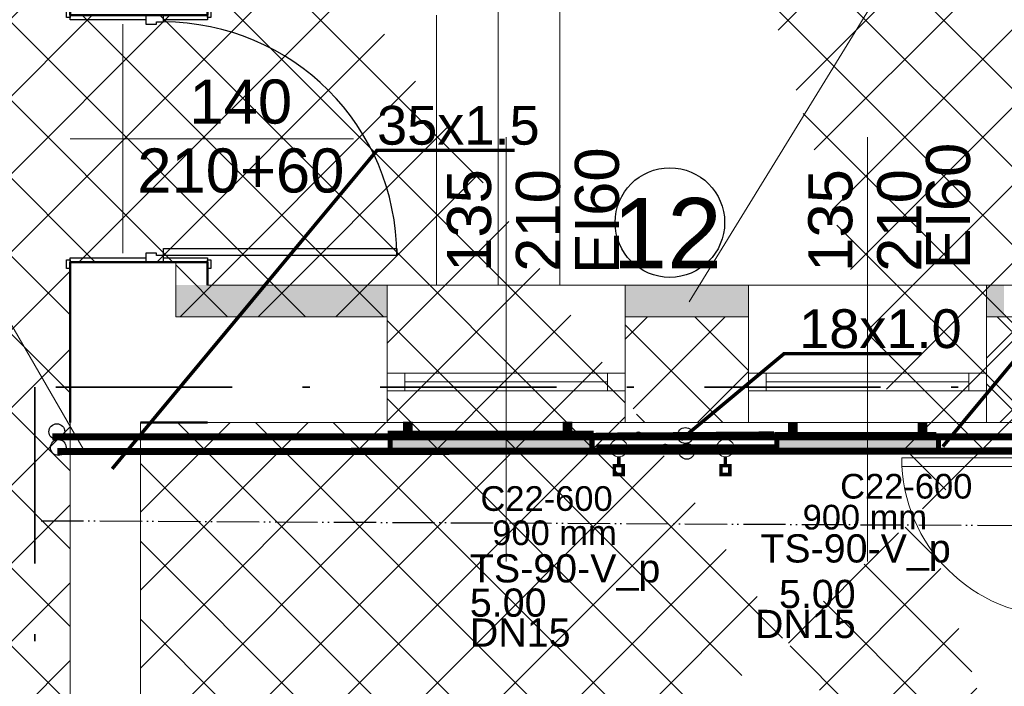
# Model space of a CAD drawing. Header units: millimetres. Extents: x 2215 to 12087, y 6991 to 11359.
# Tile 8 of 26: x 4130 to 4689, y 8685 to 9063. Entities that reach past the tile are written whole.
import ezdxf
from ezdxf.lldxf.tags import DXFTag

# ---------------------------------------------------------------- set-up
doc = ezdxf.new("R2010")
doc.units = ezdxf.units.MM
doc.linetypes.add('ACAD_ISO05W100', pattern=[33, 24, -3, 0, -3, 0, -3])
doc.linetypes.add('Kropki i Kreski', pattern=[919.9999999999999, 500, -200, 20.00000000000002, -199.9999999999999])
for name, color, linetype in [('2D - Ogólne', 7, 'Continuous'), ('Drzwi Archicad', 7, 'Continuous'), ('IS_Text_Armatury_Therm', 7, 'Continuous'), ('IS_Text_Odbiornikow_Therm', 7, 'Continuous'), ('Konstrukcja - Ściany zew', 7, 'Continuous'), ('Opisy - Teksty', 7, 'Continuous')]:
    doc.layers.add(name, color=color, linetype=linetype)
for name, color, linetype, lineweight in [('A_opisy', 81, 'Continuous', 13), ('A_stolarka', 20, 'Continuous', 15), ('A_widokowe', 160, 'Continuous', 18), ('A_ściany istniejące hatch', 82, 'Continuous', 9), ('kontury', 118, 'Continuous', 0)]:
    doc.layers.add(name, color=color, linetype=linetype, lineweight=lineweight)
doc.layers.add('A_wełna mineralna', color=7, linetype='Continuous', lineweight=5, true_color=0x00d66b)
doc.layers.add('A_zakres opracowania', color=7, linetype='Continuous', lineweight=70, true_color=0xe00038)
for name, color, linetype, true_color in [('IS_Armatura_Therm', 7, 'SOLID', 0x000000), ('IS_Grafika', 7, 'SOLID', 0x000000), ('IS_Grzejniki_Plan_rzut', 7, 'SOLID', 0x000000), ('IS_Opisy_działek_Therm', 7, 'SOLID', 0x000000), ('IS_Powrót', 5, 'DASH', 0x0000ff), ('IS_Zasilanie', 1, 'SOLID', 0xff0000)]:
    doc.layers.add(name, color=color, linetype=linetype, true_color=true_color)
doc.styles.get("Standard").update_dxf_attribs({"font": 'arial.ttf'})
doc.styles.add('STYL_AUTOMATYCZNY_1', font='arial.ttf')
tags = doc.linetypes.add('DASH', pattern=[15, 10, -5]).pattern_tags.tags
tags[6:7] = [DXFTag(74, 4), DXFTag(75, 0), DXFTag(340, '0'), DXFTag(46, 0.0), DXFTag(50, 0.0), DXFTag(44, 0.0), DXFTag(45, 0.0)]
tags[4:5] = [DXFTag(74, 4), DXFTag(75, 0), DXFTag(340, '0'), DXFTag(46, 0.0), DXFTag(50, 0.0), DXFTag(44, 0.0), DXFTag(45, 0.0)]
tags = doc.linetypes.add('SOLID', pattern=[10, 10, 0]).pattern_tags.tags
tags[6:7] = [DXFTag(74, 4), DXFTag(75, 0), DXFTag(340, '0'), DXFTag(46, 0.0), DXFTag(50, 0.0), DXFTag(44, 0.0), DXFTag(45, 0.0)]
tags[4:5] = [DXFTag(74, 4), DXFTag(75, 0), DXFTag(340, '0'), DXFTag(46, 0.0), DXFTag(50, 0.0), DXFTag(44, 0.0), DXFTag(45, 0.0)]

# ---------------------------------------------------------------- blocks, each defined once
blk = doc.blocks.new('Drzwi metalowe 27_2')
at = {"layer": 'Drzwi Archicad', "color": 7, "linetype": 'Continuous', "lineweight": 25}
for p, q in [((622, 0), (621.9999999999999, 1324)), ((621.9999999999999, 1324), (661.9999999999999, 1324)), ((661.9999999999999, 1324), (661.9999999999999, 0)), ((-737, 250), (-737, 269)), ((-737, 269), (-687, 269)), ((-687, 250), (-737, 250)), ((-700, 0), (-700, 250)), ((-700, 250), (-674.9999999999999, 250)), ((-687, 269), (-687, 250)), ((-674.9999999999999, 250), (-674.9999999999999, 0)), ((674.9999999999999, 0), (674.9999999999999, 250)), ((674.9999999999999, 250), (700, 250)), ((687, 269), (737, 269)), ((687, 250), (687, 269)), ((737, 250), (687, 250)), ((700, 250), (700, 0)), ((737, 269), (737, 250)), ((-674.9999999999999, 0), (-700, 0)), ((-661.9999999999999, 0), (-700, 0)), ((-700, 0), (-700, -100)), ((-661.9999999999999, -40), (-661.9999999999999, 0)), ((661.9999999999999, 0), (622, 0)), ((700, 0), (661.9999999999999, 0)), ((661.9999999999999, 0), (661.9999999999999, -40)), ((700, 0), (674.9999999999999, 0)), ((700, -100), (700, 0)), ((-649.9999999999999, -40), (-661.9999999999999, -40)), ((-649.9999999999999, -100), (-649.9999999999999, -40)), ((661.9999999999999, -40), (649.9999999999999, -40)), ((649.9999999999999, -40), (649.9999999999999, -100)), ((-700, -530), (-700, -100)), ((-700, -100), (-674.9999999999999, -100)), ((-700, -100), (-649.9999999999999, -100)), ((-674.9999999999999, -100), (-674.9999999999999, -530)), ((649.9999999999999, -100), (700, -100)), ((674.9999999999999, -530), (674.9999999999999, -100)), ((674.9999999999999, -100), (700, -100)), ((700, -100), (700, -530)), ((-737, -549), (-737, -530)), ((-737, -530), (-687, -530)), ((-687, -549), (-737, -549)), ((-674.9999999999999, -530), (-700, -530)), ((-687, -530), (-687, -549)), ((700, -530), (674.9999999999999, -530)), ((687, -530), (737, -530)), ((687, -549), (687, -530)), ((737, -549), (687, -549)), ((737, -530), (737, -549))]:
    blk.add_line(p, q, dxfattribs=at)
at = {"layer": 'Drzwi Archicad', "color": 7, "linetype": 'Continuous', "lineweight": 50}
for p, q in [((-700, 250), (-737, 250)), ((-700, 250), (-737, 250)), ((-700, 250), (-700, 0)), ((-700, 250), (-700, 0)), ((-700, 250), (-700, 0)), ((700, 250), (700, 0)), ((700, 250), (700, 0)), ((700, 250), (700, 0)), ((700, 250), (737, 250)), ((700, 250), (737, 250)), ((-700, 0), (-700, -100)), ((-700, 0), (-700, -100)), ((700, 0), (700, -100)), ((700, 0), (700, -100)), ((-700, -100), (-700, -530)), ((-700, -100), (-700, -530)), ((700, -100), (700, -530)), ((700, -100), (700, -530)), ((-700, -530), (-737, -530)), ((-700, -530), (-737, -530)), ((700, -530), (737, -530)), ((700, -530), (737, -530))]:
    blk.add_line(p, q, dxfattribs=at)
at = {"layer": 'Drzwi Archicad', "color": 7, "linetype": 'Continuous', "lineweight": 25}
blk.add_arc((661.9999999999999, 0), 1324, 90, 180, dxfattribs=at)
blk = doc.blocks.new('Ściana_2_1', base_point=(-7572.261235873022, 24720))
at = {"layer": 'Konstrukcja - Ściany zew', "color": 7, "linetype": 'Continuous', "lineweight": 50}
for p, q in [((-7572.261235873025, 7410.000000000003), (-7572.261235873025, 7373.000000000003)), ((-7142.261235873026, 7410.000000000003), (-7572.261235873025, 7410.000000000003)), ((-7042.261235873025, 7410.000000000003), (-7142.261235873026, 7410.000000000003)), ((-6792.261235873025, 7410.000000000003), (-7042.261235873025, 7410.000000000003)), ((-6792.261235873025, 7410.000000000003), (-7042.261235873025, 7410.000000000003)), ((-6792.261235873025, 7410.000000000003), (-6792.261235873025, 7373.000000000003))]:
    blk.add_line(p, q, dxfattribs=at)
at = {"layer": 'Konstrukcja - Ściany zew', "color": 7, "linetype": 'Continuous', "lineweight": 50, "flags": 128}
for points in [[(-7572.261235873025, 7410.000067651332), (-7572.261235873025, 6499.999999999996)], [(-6792.261235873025, 7279.999999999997), (-6792.261235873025, 7409.999999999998)], [(-7172.261235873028, 6499.999999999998), (-6792.261235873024, 6499.999999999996)]]:
    blk.add_lwpolyline(points, dxfattribs=at)
at = {"layer": 'Drzwi Archicad', "color": 21, "linetype": 'Continuous', "lineweight": 13, "true_color": 0xff9955, "zscale": 1000, "rotation": 270}
blk.add_blockref('Drzwi metalowe 27_2', (-7042.261235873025, 8110.000000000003), dxfattribs=at)

msp = doc.modelspace()

# ---------------------------------------------------------------- hatches: boundary and pattern name
at = {"layer": 'A_wełna mineralna', "lineweight": 13, "true_color": 0x000000}
h = msp.add_hatch(color=18, dxfattribs=at)
h.dxf.hatch_style = 1
h.paths.add_polyline_path([(4338.561703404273, 8894.429524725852), (4338.561703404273, 8912.429524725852), (4218.561703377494, 8912.429524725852), (4218.561703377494, 8894.429524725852)])
h.paths.add_polyline_path([(4678.56170340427, 8912.429524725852), (4678.56170340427, 8894.429524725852), (4688.56170340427, 8894.429524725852), (4688.56170340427, 8912.429524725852)])
h.paths.add_polyline_path([(4543.561703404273, 8894.429524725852), (4543.56170340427, 8912.429524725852), (4473.561703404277, 8912.429524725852), (4473.561703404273, 8894.429524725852)])
at = {"layer": 'A_ściany istniejące hatch', "lineweight": 13, "true_color": 0x000000}
h = msp.add_hatch(dxfattribs=at)
h.set_pattern_fill('NET', color=18, scale=250, angle=45)
h.set_pattern_definition([(45, (37623.19275181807, 4864.106082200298), (-22.09708691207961, 22.09708691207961), []), (135, (37623.19275181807, 4864.106082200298), (-22.09708691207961, -22.09708691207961), [])])
h.paths.add_polyline_path([(5636.561703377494, 10020.42952679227), (5678.561703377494, 10020.42952397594), (5678.561703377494, 9758.429524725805), (5888.561703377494, 9758.429524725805), (5888.561703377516, 9716.429524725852), (5636.561703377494, 9716.429524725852)], flags=16)
h.paths.add_polyline_path([(6230.563354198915, 9744.429524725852), (6230.563354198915, 9684.429524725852), (6110.561703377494, 9684.429524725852), (6110.561703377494, 9524.429524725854), (6050.561703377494, 9524.429524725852), (6050.561703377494, 9716.429524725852), (6008.561703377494, 9716.429524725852), (6008.561703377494, 9758.429524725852), (6012.561703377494, 9758.429524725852), (6012.561703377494, 10417.42952472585), (5678.561703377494, 10417.42952472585), (5678.561703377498, 10371.42952472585), (5636.561703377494, 10371.42952472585), (5636.561703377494, 10461.42952472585), (6094.561703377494, 10461.42952472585), (6094.561700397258, 10417.42952472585), (6056.561703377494, 10417.42952472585), (6056.561703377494, 9744.429524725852)], flags=17)
h.paths.add_polyline_path([(6834.561703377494, 9744.429524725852), (6976.561703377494, 9744.429524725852), (6976.561703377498, 9806.429524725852), (7020.561703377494, 9806.429524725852), (7020.561703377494, 9521.429527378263), (6960.561703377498, 9521.429527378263), (6960.561703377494, 9684.429524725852), (6834.561703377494, 9684.429524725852)], flags=17)
h.paths.add_polyline_path([(6877.561703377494, 8864.429524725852), (6960.561703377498, 8864.429524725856), (6960.561703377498, 8979.429527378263), (7020.561703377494, 8979.429527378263), (7020.561703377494, 8806.429524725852), (6960.561703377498, 8806.429524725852), (6960.561703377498, 8839.429524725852), (6877.561703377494, 8839.429524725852)], flags=17)
h.paths.add_polyline_path([(6520.561703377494, 9434.429524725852), (6550.561703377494, 9434.429524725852), (6550.561703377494, 9404.429524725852), (6520.561703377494, 9404.429524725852)], flags=17)
h.paths.add_polyline_path([(6520.561703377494, 9140.429524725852), (6550.561703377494, 9140.429524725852), (6550.561703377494, 9170.429524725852), (6520.561703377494, 9170.429524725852)], flags=17)
h.paths.add_polyline_path([(6032.561703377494, 7594.429524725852), (6092.561703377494, 7594.429524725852), (6092.561703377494, 7434.429524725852), (6330.561703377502, 7434.429524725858), (6330.561703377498, 7614.429524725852), (6390.561703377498, 7614.429524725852), (6390.561703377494, 7434.429524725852), (6960.561703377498, 7434.429524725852), (6960.561703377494, 7584.429524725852), (7020.561703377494, 7584.429524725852), (7020.561703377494, 7374.429524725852), (6032.561703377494, 7374.429524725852)])
h.paths.add_polyline_path([(3550.561707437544, 10744.42952472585), (3763.561703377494, 10744.42952707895), (3763.56169834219, 10838.46374156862), (3788.561700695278, 10838.46373539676), (3788.561700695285, 10719.42952472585), (3550.561707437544, 10719.42952472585)], flags=17)
h.paths.add_polyline_path([(4183.561703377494, 10718.77503507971), (4218.561703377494, 10718.77503507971), (4218.561703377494, 10838.46373539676), (4183.561703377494, 10838.46373539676)], flags=17)
h.paths.add_polyline_path([(4473.561703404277, 8894.429524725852), (4543.561691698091, 8894.429524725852), (4543.561691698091, 8834.429524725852), (4473.561703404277, 8834.429524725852)], flags=17)
h.paths.add_polyline_path([(4883.56170340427, 8894.429524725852), (4953.56170340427, 8894.429524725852), (4953.56170340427, 8834.429524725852), (4883.56170340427, 8834.429524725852)], flags=17)
h.paths.add_polyline_path([(5324.561703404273, 8894.429524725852), (5392.561691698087, 8894.429524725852), (5392.561691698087, 8834.429524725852), (5324.561703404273, 8834.429524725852)], flags=17)
h.paths.add_polyline_path([(5527.56170340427, 8894.429524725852), (5608.561691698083, 8894.429524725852), (5608.561691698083, 8834.429524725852), (5527.56170340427, 8834.429524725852)], flags=17)
h.paths.add_polyline_path([(6110.561703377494, 9394.42952066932), (6050.561703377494, 9394.42952066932), (6050.561703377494, 9318.429524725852), (6110.561703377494, 9318.429524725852)], flags=17)
h.paths.add_polyline_path([(5678.561703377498, 10241.42952249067), (5636.561703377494, 10241.42952249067), (5636.561703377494, 10150.42952621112), (5678.561703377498, 10150.42952621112)], flags=16)
h.paths.add_polyline_path([(6224.561703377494, 10461.42952472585), (6358.561703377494, 10461.42952472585), (6358.561703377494, 10417.42952472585), (6224.561703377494, 10417.42952472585)], flags=17)
h.paths.add_polyline_path([(6976.561703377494, 10141.42952673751), (7020.561703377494, 10141.42952673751), (7020.561703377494, 10216.42952472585), (6976.561703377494, 10216.42952472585)], flags=17)
h.paths.add_polyline_path([(6976.561703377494, 9936.429524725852), (7020.561703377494, 9936.429524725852), (7020.561703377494, 10011.42952472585), (6976.561703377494, 10011.42952472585)], flags=17)
h.paths.add_polyline_path([(6960.561703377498, 9315.429529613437), (7020.561703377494, 9315.429529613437), (7020.561703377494, 9391.429527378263), (6960.561703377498, 9391.429527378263)], flags=17)
h.paths.add_polyline_path([(6960.561703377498, 9109.429529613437), (7020.561703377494, 9109.429529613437), (7020.561703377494, 9185.429527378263), (6960.561703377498, 9185.429527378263)], flags=17)
h.paths.add_polyline_path([(6960.561703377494, 8601.42952696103), (7020.561703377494, 8601.42952696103), (7020.561703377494, 8676.429524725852), (6960.561703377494, 8676.429524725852)], flags=17)
h.paths.add_polyline_path([(6960.561703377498, 8396.429526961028), (7020.561703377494, 8396.429526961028), (7020.561703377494, 8471.429524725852), (6960.561703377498, 8471.429524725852)], flags=17)
h.paths.add_polyline_path([(6960.561703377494, 7924.429526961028), (7020.561703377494, 7924.429526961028), (7020.561703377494, 7994.429524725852), (6960.561703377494, 7994.429524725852)], flags=17)
h.paths.add_polyline_path([(7020.561703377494, 7719.429524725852), (6960.561703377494, 7719.429524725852), (6960.561703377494, 7789.429524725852), (7020.561703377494, 7789.429524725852)], flags=17)
h.paths.add_polyline_path([(5735.561703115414, 7834.429524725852), (5805.561703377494, 7834.429524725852), (5805.561703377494, 7774.429524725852), (5735.561703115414, 7774.429524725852)], flags=17)
h.paths.add_polyline_path([(5530.561703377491, 7774.429524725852), (5600.561703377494, 7774.429524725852), (5600.561703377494, 7834.429524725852), (5530.561703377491, 7834.429524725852)], flags=17)
h.paths.add_polyline_path([(5325.561703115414, 7834.429524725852), (5395.561703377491, 7834.429524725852), (5395.561703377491, 7774.429524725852), (5325.561703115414, 7774.429524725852)], flags=17)
h.paths.add_polyline_path([(5068.561703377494, 7774.429524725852), (5190.561691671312, 7774.429524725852), (5190.561691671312, 7834.429524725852), (5068.561703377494, 7834.429524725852)], flags=17)
h.paths.add_polyline_path([(4863.561703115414, 7834.429524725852), (4933.561703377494, 7834.429524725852), (4933.561703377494, 7774.429524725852), (4863.561703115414, 7774.429524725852)], flags=17)
h.paths.add_polyline_path([(4658.561703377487, 7774.429524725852), (4728.561703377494, 7774.429524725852), (4728.561703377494, 7834.429524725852), (4658.561703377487, 7834.429524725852)], flags=17)
h.paths.add_polyline_path([(4453.561703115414, 7834.429524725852), (4523.561703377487, 7834.429524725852), (4523.561703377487, 7774.429524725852), (4453.561703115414, 7774.429524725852)], flags=17)
h.paths.add_polyline_path([(6342.561703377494, 7834.429524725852), (6256.061703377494, 7834.429524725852), (6256.077114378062, 7774.429524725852), (6330.561703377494, 7774.429524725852), (6330.561703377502, 7724.429524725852), (6390.561703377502, 7724.429524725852), (6390.561703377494, 7967.929524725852), (6342.561703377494, 7967.929524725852)], flags=17)
h.paths.add_polyline_path([(6146.061703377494, 7834.429524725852), (6146.077114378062, 7774.429524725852), (6092.561703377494, 7774.429524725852), (6092.561703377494, 7734.429524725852), (6032.561703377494, 7734.429524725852), (6032.561703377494, 7774.429524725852), (5940.561703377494, 7774.429524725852), (5940.561703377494, 7834.429524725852)], flags=17)
h.paths.add_polyline_path([(4158.561703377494, 7728.429524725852), (4218.561703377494, 7728.429524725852), (4218.561703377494, 7774.429524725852), (4318.561703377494, 7774.429524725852), (4318.561691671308, 7834.429524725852), (4158.561703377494, 7834.429524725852)], flags=17)
h.paths.add_polyline_path([(5948.56170340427, 8894.429524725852), (6050.561703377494, 8894.429524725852), (6050.561703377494, 9188.429524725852), (6110.561703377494, 9188.429520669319), (6110.561703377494, 8864.429524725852), (6127.561703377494, 8864.429524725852), (6127.561703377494, 8839.429524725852), (6110.561703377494, 8839.429524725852), (6110.561703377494, 8484.429524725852), (6137.561703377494, 8484.429524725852), (6137.561703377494, 8404.429524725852), (6110.561703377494, 8404.429524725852), (6110.561703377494, 8184.429524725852), (5935.061703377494, 8184.429524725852), (5935.061703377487, 8232.429524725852), (6070.561703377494, 8232.429524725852), (6070.561703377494, 8834.429524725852), (5948.56170314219, 8834.429524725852)], flags=17)
h.paths.add_polyline_path([(5743.56170340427, 8894.429524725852), (5813.56170340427, 8894.429524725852), (5813.56170340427, 8834.429524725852), (5780.561703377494, 8834.429524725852), (5780.561703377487, 8668.429524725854), (5748.561703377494, 8668.429528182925), (5748.561703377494, 8834.429524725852), (5743.561703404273, 8834.429524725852)], flags=17)
h.paths.add_polyline_path([(5501.561703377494, 8232.429524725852), (5748.561703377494, 8232.429524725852), (5748.561703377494, 8382.429530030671), (5780.561703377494, 8382.429526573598), (5780.56170337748, 8232.429524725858), (5825.061703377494, 8232.429524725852), (5825.061703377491, 8184.429524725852), (5501.561703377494, 8184.429524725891)], flags=17)
h.paths.add_polyline_path([(4512.561703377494, 8232.429524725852), (4512.561703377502, 8184.429524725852), (4752.561703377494, 8184.429524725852), (4752.561703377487, 8232.429524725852), (4748.56170340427, 8232.429524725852), (4748.56170340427, 8324.429524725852), (4720.56170340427, 8324.429524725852), (4720.561703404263, 8232.429524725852)], flags=17)
h.paths.add_polyline_path([(4158.561703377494, 8925.429524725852), (4218.561703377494, 8925.429524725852), (4218.561703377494, 8894.429524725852), (4338.561703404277, 8894.429524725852), (4338.561691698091, 8834.429524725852), (4198.561703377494, 8834.429524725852), (4198.561703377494, 8232.429524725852), (4402.561703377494, 8232.429524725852), (4402.561703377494, 8184.429524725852), (4158.561703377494, 8184.429524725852)], flags=17)
h.paths.add_polyline_path([(4218.561703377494, 9221.844599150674), (4158.561703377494, 9221.844599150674), (4158.561703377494, 9065.429535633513), (4218.561703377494, 9065.429535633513)], flags=17)
h.paths.add_polyline_path([(4218.561703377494, 9436.403087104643), (4158.561703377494, 9436.403087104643), (4158.561703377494, 9356.844601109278), (4218.561703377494, 9356.844601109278)], flags=17)
h.paths.add_polyline_path([(4218.561703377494, 9651.429524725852), (4158.561703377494, 9651.429524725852), (4158.561703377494, 9571.403096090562), (4218.561703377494, 9571.403096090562)], flags=17)
h.paths.add_polyline_path([(4218.561703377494, 9971.429524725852), (4158.561703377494, 9971.429524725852), (4158.561703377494, 9786.429524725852), (4218.561703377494, 9786.429524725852)], flags=17)
h.paths.add_polyline_path([(4218.561703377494, 10176.42952472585), (4158.561703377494, 10176.42952472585), (4158.561703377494, 10106.42953754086), (4218.561703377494, 10106.42953754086)], flags=17)
h.paths.add_polyline_path([(4218.561703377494, 10391.42952472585), (4158.561703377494, 10391.42952472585), (4158.561703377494, 10311.42952472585), (4218.561703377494, 10311.42952472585)], flags=17)
h.paths.add_polyline_path([(3168.561703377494, 10116.54587023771), (3108.561703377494, 10116.54587023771), (3108.561703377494, 10186.52585426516), (3168.561703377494, 10186.52585426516), (3168.561703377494, 10188.42952472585), (3628.561703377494, 10188.42952472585), (3628.561703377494, 10178.42952472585), (3597.461703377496, 10178.42952472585), (3597.461703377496, 10102.42952472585), (3582.461703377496, 10102.42952472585), (3582.461703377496, 10178.42952472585), (3326.561703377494, 10178.42952472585), (3326.561703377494, 10163.42636947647), (3319.561703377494, 10163.42636947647), (3319.561703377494, 10178.42952472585), (3168.561703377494, 10178.42952472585)])
h.paths.add_polyline_path([(3168.561703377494, 10061.42952472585), (3168.561703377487, 10068.42952472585), (3319.561703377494, 10068.42952472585), (3319.561703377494, 10073.42637020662), (3326.561703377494, 10073.42637020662), (3326.561703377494, 10050.94845653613), (3319.561703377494, 10050.94845601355), (3319.561703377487, 10061.42952472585)], flags=17)
h.paths.add_polyline_path([(3108.561703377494, 9981.545870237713), (3168.561703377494, 9981.545870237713), (3168.561703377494, 9951.429524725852), (3319.561703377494, 9951.429524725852), (3319.561703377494, 9960.94845674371), (3326.561703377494, 9960.94845674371), (3326.561703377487, 9951.429524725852), (3582.461703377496, 9951.429524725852), (3582.461703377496, 10007.42952472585), (3597.461703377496, 10007.42952472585), (3597.461703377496, 9951.429524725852), (3625.561703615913, 9951.429524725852), (3625.561703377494, 9936.429524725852), (3168.561703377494, 9936.429524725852), (3168.561703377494, 9911.065886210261), (3108.561703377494, 9911.065886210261)])
h.paths.add_polyline_path([(3108.561703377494, 9781.065886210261), (3168.561703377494, 9781.065886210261), (3168.561703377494, 9736.429524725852), (3760.561703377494, 9736.429524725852), (3760.561703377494, 9753.694879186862), (3808.561703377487, 9753.694879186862), (3808.561703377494, 9424.428694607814), (3760.561703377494, 9424.428694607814), (3760.561703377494, 9696.429524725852), (3168.561703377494, 9696.429524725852), (3168.561703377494, 9618.558378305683), (3108.561703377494, 9618.558378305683)])
h.paths.add_polyline_path([(3108.561703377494, 9278.57839427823), (3168.561703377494, 9278.57839427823), (3168.561703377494, 9256.429524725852), (3760.561703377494, 9256.429524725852), (3760.561703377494, 9314.428694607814), (3808.561703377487, 9314.428694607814), (3808.561703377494, 8917.428694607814), (3760.561703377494, 8917.428694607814), (3760.561703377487, 9231.429524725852), (3168.561703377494, 9231.429524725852), (3168.561703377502, 9208.362109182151), (3108.561703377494, 9208.362109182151)])
h.paths.add_polyline_path([(3108.561703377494, 8864.231440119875), (3168.561703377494, 8864.231440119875), (3168.561703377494, 8794.429524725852), (3760.561703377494, 8794.429524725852), (3760.561703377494, 8807.428694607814), (3808.561703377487, 8807.428694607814), (3808.561703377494, 8748.790455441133), (3760.561703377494, 8748.790455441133), (3760.561703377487, 8751.429524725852), (3168.561703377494, 8751.429524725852), (3168.561703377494, 8699.231440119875), (3108.561703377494, 8699.231440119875)])
h.paths.add_polyline_path([(3108.561703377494, 8564.231440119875), (3168.561703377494, 8564.231440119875), (3168.561703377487, 8509.649263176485), (3227.561703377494, 8509.649263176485), (3227.561703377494, 8651.346943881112), (3236.925484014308, 8651.346943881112), (3236.925482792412, 8645.346943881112), (3233.561703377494, 8645.346943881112), (3233.561703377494, 8509.649263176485), (3330.561703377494, 8509.649263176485), (3330.561703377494, 8645.346943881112), (3325.925482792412, 8645.346943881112), (3325.925482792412, 8651.346943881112), (3341.106911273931, 8651.346943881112), (3341.106911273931, 8645.346943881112), (3336.561703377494, 8645.346943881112), (3336.561703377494, 8509.649263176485), (3433.561703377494, 8509.649263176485), (3433.561703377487, 8645.346943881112), (3430.106911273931, 8645.346943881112), (3430.106910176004, 8651.346943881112), (3439.561703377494, 8651.346943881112), (3439.561703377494, 8616.346943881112), (3443.733391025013, 8616.346943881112), (3443.733391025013, 8610.346943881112), (3439.561703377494, 8610.346943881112), (3439.561703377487, 8509.649263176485), (3607.561703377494, 8509.649263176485), (3607.561703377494, 8610.346943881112), (3532.73339317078, 8610.346943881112), (3532.73339217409, 8616.346943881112), (3613.561703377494, 8616.346943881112), (3613.561703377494, 8509.649263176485), (3760.561703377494, 8509.649263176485), (3760.561703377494, 8638.790455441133), (3808.561703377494, 8638.790455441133), (3808.561703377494, 8491.935586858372), (3760.561703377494, 8491.935586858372), (3760.561703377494, 8494.649263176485), (3613.561703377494, 8494.649263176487), (3613.561703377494, 8452.349261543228), (3607.561703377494, 8452.349263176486), (3607.561703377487, 8494.649263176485), (3168.561703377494, 8494.649263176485), (3108.561703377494, 8494.649263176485)])
h.paths.add_polyline_path([(3108.561703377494, 9413.57839427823), (3168.561703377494, 9413.57839427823), (3168.561703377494, 9483.558378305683), (3108.561703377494, 9483.558378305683)])
h.paths.add_polyline_path([(3108.561703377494, 8999.231440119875), (3168.561703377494, 8999.231440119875), (3168.561703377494, 9073.362109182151), (3108.561703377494, 9073.362109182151)], flags=17)
h.paths.add_polyline_path([(3108.561703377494, 8289.669279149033), (3168.561703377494, 8289.669279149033), (3168.561703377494, 8359.649263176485), (3108.561703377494, 8359.649263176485)], flags=17)
h.paths.add_polyline_path([(3108.561703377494, 8084.689295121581), (3108.561703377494, 8154.669279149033), (3168.561703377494, 8154.669279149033), (3168.561703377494, 8144.669279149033), (3215.561703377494, 8144.669279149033), (3215.561703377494, 8315.649279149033), (3226.772422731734, 8315.649279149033), (3226.772422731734, 8309.649279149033), (3221.561703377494, 8309.649279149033), (3221.561703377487, 8144.669279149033), (3320.561703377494, 8144.669279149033), (3320.561703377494, 8309.649279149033), (3315.772425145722, 8309.649279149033), (3315.772425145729, 8315.649279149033), (3331.073562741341, 8315.649279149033), (3331.073562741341, 8309.649279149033), (3326.561703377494, 8309.649279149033), (3326.561703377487, 8144.669279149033), (3423.561703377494, 8144.669279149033), (3423.561703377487, 8309.649279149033), (3420.073564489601, 8309.649279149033), (3420.073561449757, 8315.649279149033), (3434.10690999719, 8315.649279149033), (3434.106911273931, 8309.649279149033), (3429.561703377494, 8309.649279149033), (3429.561703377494, 8144.669279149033), (3526.561703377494, 8144.669279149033), (3526.561703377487, 8309.649279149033), (3523.106911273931, 8309.649279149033), (3523.106911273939, 8315.649279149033), (3526.561703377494, 8315.649279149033), (3526.561703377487, 8359.649263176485), (3607.561703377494, 8359.649263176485), (3607.561703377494, 8363.349262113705), (3613.561703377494, 8363.349262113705), (3613.561703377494, 8349.321729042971), (3607.561703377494, 8349.321729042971), (3607.561703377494, 8353.649263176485), (3532.561703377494, 8353.649263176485), (3532.561703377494, 8144.669279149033), (3607.561703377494, 8144.669279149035), (3607.561703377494, 8260.321724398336), (3613.561703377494, 8260.321726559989), (3613.561703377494, 8144.669279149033), (3760.561703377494, 8144.669279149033), (3760.561703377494, 8381.935586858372), (3808.561703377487, 8381.93558685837), (3808.561703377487, 7948.129524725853), (3760.561703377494, 7948.129524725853), (3760.561703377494, 8129.669279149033), (3613.561703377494, 8129.669279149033), (3613.561703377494, 8032.159770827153), (3607.561703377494, 8032.159770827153), (3607.561703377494, 8129.669279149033), (3532.561703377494, 8129.669279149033), (3532.561703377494, 7936.829524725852), (3607.561703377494, 7936.829524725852), (3607.561703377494, 7943.159770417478), (3613.561703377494, 7943.159770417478), (3613.561703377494, 7927.129525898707), (3607.561703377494, 7927.129524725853), (3607.561703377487, 7930.829524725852), (3526.561703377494, 7930.829524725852), (3526.561703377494, 8004.429524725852), (3523.106911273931, 8004.429524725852), (3523.106911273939, 8010.429524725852), (3526.561703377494, 8010.429524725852), (3526.561703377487, 8129.669279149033), (3429.561703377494, 8129.669279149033), (3429.561703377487, 8010.429524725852), (3434.106910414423, 8010.429524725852), (3434.106911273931, 8004.429524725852), (3420.073562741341, 8004.429524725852), (3420.073564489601, 8010.429524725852), (3423.561703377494, 8010.429524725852), (3423.561703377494, 8129.669279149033), (3326.561703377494, 8129.669279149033), (3326.561703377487, 8010.429524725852), (3331.073562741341, 8010.429524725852), (3331.073562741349, 8004.429524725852), (3315.772424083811, 8004.429524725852), (3315.772425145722, 8010.429524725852), (3320.561703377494, 8010.429524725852), (3320.561703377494, 8129.669279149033), (3221.561703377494, 8129.669279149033), (3221.561703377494, 8010.429524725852), (3226.772424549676, 8010.429524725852), (3226.772422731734, 8004.429524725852), (3215.561703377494, 8004.429524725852), (3215.561703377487, 8129.669279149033), (3168.561703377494, 8129.669279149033), (3168.561703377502, 8084.689295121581)])
h.paths.add_polyline_path([(3228.561703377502, 7693.429524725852), (3168.561703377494, 7693.429524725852), (3168.561703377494, 7774.429524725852), (3108.561703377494, 7774.429524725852), (3108.561703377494, 7949.689295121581), (3168.561703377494, 7949.689295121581), (3168.561703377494, 7834.429524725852), (3607.561703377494, 7834.429524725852), (3607.561703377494, 7838.129524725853), (3613.561703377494, 7838.12952596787), (3613.561703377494, 7834.429524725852), (3760.561703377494, 7834.429524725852), (3760.561703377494, 7838.129524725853), (3808.561703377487, 7838.129524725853), (3808.561703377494, 7783.429525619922), (3783.561703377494, 7783.429524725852), (3783.561703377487, 7794.429524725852), (3613.561703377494, 7794.429524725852), (3613.561703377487, 7789.689295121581), (3607.561703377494, 7789.689295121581), (3607.561703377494, 7794.429524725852), (3423.561703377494, 7794.429524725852), (3423.561703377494, 7754.176359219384), (3398.561703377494, 7754.176359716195), (3398.561703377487, 7794.429524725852), (3228.561703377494, 7794.429524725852)])
h.paths.add_polyline_path([(3228.561703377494, 7444.429524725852), (3228.561703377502, 7483.429524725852), (3168.561703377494, 7483.429524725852), (3168.561703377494, 7384.429524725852), (4218.561703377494, 7384.429524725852), (4218.561703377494, 7588.429524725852), (4158.561703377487, 7588.429524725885), (4158.561703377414, 7444.429524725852)])
edge = h.paths.add_edge_path()
edge.add_line((6488.561703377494, 10461.42952472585), (6488.561699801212, 10417.42952472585))
edge.add_line((6488.561699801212, 10417.42952472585), (6526.561703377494, 10417.42952472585))
edge.add_line((6526.561703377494, 10417.42952472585), (6526.561703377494, 10267.42952472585))
edge.add_line((6526.561703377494, 10267.42952472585), (6553.561703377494, 10267.42952472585))
edge.add_line((6553.561703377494, 10267.42952472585), (6553.561703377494, 10417.42952472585))
edge.add_line((6553.561703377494, 10417.42952472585), (6976.561703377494, 10417.42952472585))
edge.add_line((6976.561703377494, 10417.42952472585), (6976.561703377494, 10346.42952298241))
edge.add_line((6976.561703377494, 10346.42952298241), (7020.561703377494, 10346.42952472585))
edge.add_line((7020.561703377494, 10346.42952472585), (7020.561703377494, 10461.42952472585))
edge.add_line((7020.561703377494, 10461.42952472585), (6488.561703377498, 10461.42956796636))
edge.add_line((3153.561703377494, 10838.46374156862), (3188.561703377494, 10838.46374156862))
edge.add_line((3188.561703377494, 10838.46374156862), (3188.561710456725, 10744.42952707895))
edge.add_line((3188.561710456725, 10744.42952707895), (3370.561703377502, 10744.42952707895))
edge.add_line((3370.561703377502, 10744.42952707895), (3370.5617075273, 10719.42952472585))
edge.add_line((3370.5617075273, 10719.42952472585), (3153.561703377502, 10719.42952472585))
edge.add_line((3153.561703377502, 10719.42952472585), (3153.561703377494, 10838.46373539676))
edge.add_line((4748.56170340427, 8434.429524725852), (4720.56170340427, 8434.429524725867))
edge.add_line((4720.56170340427, 8434.429524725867), (4720.561703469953, 8719.429524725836))
edge.add_line((4720.561703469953, 8719.429524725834), (4748.561703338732, 8719.429524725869))
edge.add_line((4748.561703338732, 8719.42952472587), (4748.561703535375, 8639.448574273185))
edge.add_line((4748.561703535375, 8639.448574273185), (4748.561703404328, 8547.820967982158))
edge.add_line((4748.561703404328, 8547.820967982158), (4748.561703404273, 8444.429524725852))
edge.add_line((4748.561703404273, 8444.429524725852), (4748.561691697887, 8434.429524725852))
edge.add_line((4058.561703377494, 10716.42952472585), (4218.561703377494, 10716.42952472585))
edge.add_line((4218.561703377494, 10716.42952472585), (4218.561703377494, 10526.42952472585))
edge.add_line((4218.561703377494, 10526.42952472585), (4158.561703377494, 10526.42952472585))
edge.add_line((4158.561703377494, 10526.42952472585), (4158.561703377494, 10656.42952472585))
edge.add_line((4158.561703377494, 10656.42952472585), (4058.561703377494, 10656.42952472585))
edge.add_line((4058.561703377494, 10656.42952472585), (4058.561701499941, 10716.42952472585))
edge.add_line((3550.561709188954, 10716.42952472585), (3908.561703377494, 10716.42952472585))
edge.add_line((3908.561703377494, 10716.42952472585), (3908.561703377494, 10656.42952472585))
edge.add_line((3908.561703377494, 10656.42952472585), (3808.561703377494, 10656.42952472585))
edge.add_line((3808.561703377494, 10656.42952472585), (3808.561703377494, 9863.694879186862))
edge.add_line((3808.561703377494, 9863.694879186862), (3760.561703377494, 9863.694879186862))
edge.add_line((3760.561703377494, 9863.694879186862), (3760.561703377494, 9936.429524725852))
edge.add_line((3760.561703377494, 9936.429524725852), (3720.561706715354, 9936.429524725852))
edge.add_line((3720.561706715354, 9936.429524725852), (3720.561703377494, 9951.429524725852))
edge.add_line((3720.561703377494, 9951.429524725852), (3760.561703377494, 9951.429524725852))
edge.add_line((3760.561703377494, 9951.429524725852), (3760.561703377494, 10656.42952472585))
edge.add_line((3760.561703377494, 10656.42952472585), (3550.561708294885, 10656.42952472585))
edge.add_line((3550.561708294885, 10656.42952472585), (3550.561703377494, 10716.42952472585))
edge.add_line((3398.561703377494, 7654.176359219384), (3423.561703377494, 7654.176358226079))
edge.add_line((3423.561703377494, 7654.176358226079), (3423.561703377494, 7619.429524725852))
edge.add_line((3423.561703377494, 7619.429524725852), (3783.561703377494, 7619.429524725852))
edge.add_line((3783.561703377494, 7619.429524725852), (3783.561703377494, 7685.461691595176))
edge.add_line((3783.561703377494, 7685.461691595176), (3808.561703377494, 7685.461691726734))
edge.add_line((3808.561703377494, 7685.461691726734), (3808.561703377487, 7614.429524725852))
edge.add_line((3808.561703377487, 7614.429524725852), (3478.561703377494, 7614.429524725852))
edge.add_line((3478.561703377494, 7614.429524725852), (3478.561703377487, 7594.429524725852))
edge.add_line((3478.561703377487, 7594.429524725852), (3398.561703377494, 7594.429524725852))
edge.add_line((3398.561703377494, 7594.429524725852), (3398.56170575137, 7654.176359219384))
h.paths.add_polyline_path([(5178.561703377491, 8719.429524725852), (5138.561703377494, 8719.429524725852), (5138.561703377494, 8232.429524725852), (4862.561703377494, 8232.429524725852), (4862.561703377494, 8184.429524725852), (5391.561703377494, 8184.429524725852), (5391.561703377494, 8232.429524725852), (5178.561703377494, 8232.429524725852)], flags=17)
h.paths.add_polyline_path([(5138.561703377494, 8819.429524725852), (5178.561703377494, 8819.429524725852), (5178.561703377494, 8834.429524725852), (5189.561703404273, 8834.429524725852), (5189.561703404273, 8894.429524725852), (5088.56170340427, 8894.429524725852), (5088.561703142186, 8834.429524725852), (5138.561703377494, 8834.429524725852)], flags=17)
h.paths.add_polyline_path([(6659.561702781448, 9684.429524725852), (6405.563354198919, 9684.429524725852), (6405.563357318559, 9744.429524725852), (6526.561703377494, 9744.429524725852), (6526.561703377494, 9817.42952849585), (6553.561703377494, 9817.42952849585), (6553.561703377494, 9744.429524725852), (6659.561702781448, 9744.429524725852)], flags=17)
h.paths.add_polyline_path([(6448.05788607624, 8441.429524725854), (6458.057886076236, 8441.429524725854), (6458.057886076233, 8456.429524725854), (6448.057886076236, 8456.429524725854)], flags=17)
h.paths.add_polyline_path([(6538.057886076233, 8613.429524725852), (6553.057886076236, 8613.429524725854), (6553.057886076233, 8839.429524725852), (6593.561703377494, 8839.429524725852), (6593.561707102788, 8864.429524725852), (6237.561703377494, 8864.429524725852), (6237.561703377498, 8839.429524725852), (6298.561703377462, 8839.42952472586), (6298.561703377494, 8613.429524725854), (6316.561703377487, 8613.429524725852), (6316.561703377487, 8623.429524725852), (6308.561703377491, 8623.429524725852), (6308.561703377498, 8839.429524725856), (6448.057886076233, 8839.429524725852), (6448.057886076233, 8623.429524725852), (6401.561702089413, 8623.429524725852), (6401.561702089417, 8613.429524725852), (6463.057887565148, 8613.429524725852), (6463.057887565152, 8623.429524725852), (6458.057886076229, 8623.429524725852), (6458.057886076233, 8839.429524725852), (6543.057886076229, 8839.429524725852), (6543.057886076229, 8623.429524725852), (6538.057886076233, 8623.429524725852)], flags=17)
h.paths.add_polyline_path([(6308.561703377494, 8456.429524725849), (6298.561703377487, 8456.429524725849), (6298.561703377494, 8232.429524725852), (6240.561703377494, 8232.429524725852), (6240.561703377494, 8184.429524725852), (6342.561703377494, 8184.429524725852), (6342.561703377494, 8077.929524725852), (6390.561703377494, 8077.929524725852), (6390.561703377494, 8184.429524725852), (6960.561703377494, 8184.429524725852), (6960.561703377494, 8129.429526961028), (7020.561703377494, 8129.429524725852), (7020.561703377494, 8266.429524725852), (6960.561703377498, 8266.429524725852), (6960.561703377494, 8232.429524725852), (6458.057886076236, 8232.429524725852), (6458.057886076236, 8341.429524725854), (6448.057886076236, 8341.429524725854), (6448.057886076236, 8232.429524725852), (6308.561703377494, 8232.429524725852)], flags=17)
h.paths.add_polyline_path([(3108.561703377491, 10526.50583829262), (3168.561703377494, 10526.50583829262), (3168.561703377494, 10656.42952472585), (3370.561695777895, 10656.42952472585), (3370.561695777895, 10716.42952472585), (3108.561703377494, 10716.42952472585)])
h.paths.add_polyline_path([(3168.561703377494, 10391.50583829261), (3108.561703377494, 10391.50583829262), (3108.561703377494, 10321.52585426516), (3168.561703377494, 10321.52585426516)])
h = msp.add_hatch(dxfattribs=at)
h.set_pattern_fill('NET', color=18, scale=250, angle=45)
h.set_pattern_definition([(45, (30237.62135971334, 4864.106082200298), (-22.09708691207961, 22.09708691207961), []), (135, (30237.62135971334, 4864.106082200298), (-22.09708691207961, -22.09708691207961), [])])
h.paths.add_polyline_path([(4720.561703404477, 8834.429524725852), (4720.56170340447, 8819.429524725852), (4748.561703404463, 8819.429524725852), (4748.561703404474, 8834.429524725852), (4748.56170340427, 8862.429524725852), (4748.56170340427, 8872.429524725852), (4748.56170340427, 8894.429524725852), (4678.56170340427, 8894.429524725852), (4678.56170340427, 8872.429524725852), (4678.56170340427, 8862.429524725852), (4678.56170340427, 8852.429524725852), (4678.56170340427, 8834.429524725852)])
at = {"layer": 'IS_Grzejniki_Plan_rzut', "ltscale": 10}
for points in [[(4454.85634681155, 8828.389387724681), (4340.248802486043, 8828.389387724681), (4340.248802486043, 8818.389387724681), (4454.85634681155, 8818.389387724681)], [(4651.406346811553, 8827.629387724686), (4559.656346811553, 8827.629387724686), (4559.656346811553, 8817.629387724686), (4651.406346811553, 8817.629387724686)]]:
    msp.add_hatch(color=8, dxfattribs=at).paths.add_polyline_path(points)
at = {"layer": 'IS_Powrót'}
h = msp.add_hatch(color=256, dxfattribs=at)
edge = h.paths.add_edge_path()
edge.add_arc((4481.10634681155, 8826.957553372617), 2.400000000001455, 90, 450)
at = {"layer": 'IS_Zasilanie'}
h = msp.add_hatch(color=256, dxfattribs=at)
edge = h.paths.add_edge_path()
edge.add_arc((4496.372204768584, 8820.039387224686), 2.400000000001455, 90, 450)

# ---------------------------------------------------------------- linework, layer by layer
at = {"color": 5}
for centre in [(4151.077018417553, 8829.240147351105), (4507.717434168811, 8827.061535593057)]:
    msp.add_circle(centre, 4.45926002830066, dxfattribs=at)
at = {"color": 1}
for centre in [(4151.904056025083, 8820.274223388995), (4508.544471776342, 8818.095611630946)]:
    msp.add_circle(centre, 4.45926002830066, dxfattribs=at)
at = {"layer": '2D - Ogólne', "color": 18, "linetype": 'Continuous', "lineweight": 13, "true_color": 0x000000}
for p, q in [((4436.561703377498, 9135.429524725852), (4436.561703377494, 8912.429524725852)), ((4401.561703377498, 9100.429524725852), (4401.561703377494, 8912.429524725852)), ((4366.561703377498, 9065.429524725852), (4366.561703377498, 8912.429524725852)), ((4188.561703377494, 9060.429524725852), (4188.561703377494, 8930.429524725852)), ((4406.061703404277, 8996.341793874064), (4406.061703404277, 8755.602000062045)), ((4611.061703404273, 8996.341793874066), (4611.061703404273, 8755.602000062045)), ((4319.447777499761, 8995.429524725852), (4158.561703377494, 8995.429524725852)), ((4218.561703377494, 8894.429524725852), (4218.561703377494, 8925.429524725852)), ((4338.56170340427, 8894.429524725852), (4218.561703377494, 8894.429524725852)), ((4543.56170340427, 8894.429524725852), (4473.56170340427, 8894.429524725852)), ((4678.561703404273, 8894.429524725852), (4748.56170340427, 8894.429524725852))]:
    msp.add_line(p, q, dxfattribs=at)
at = {"layer": 'A_opisy', "color": 18, "lineweight": 13, "true_color": 0x000000}
msp.add_lwpolyline([(4509.954343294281, 8902.896733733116), (4947.152848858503, 9613.906698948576), (4228.309277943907, 9883.039103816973)], dxfattribs=at)
at = {"layer": 'A_stolarka', "color": 18, "lineweight": 13, "true_color": 0x000000}
for p, q in [((4348.56170340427, 8862.429524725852), (4463.561703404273, 8862.429524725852)), ((4553.56170340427, 8862.429524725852), (4668.56170340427, 8862.429524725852)), ((4348.56170340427, 8857.429524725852), (4463.561703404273, 8857.429524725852)), ((4553.56170340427, 8857.429524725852), (4668.56170340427, 8857.429524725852)), ((4348.56170340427, 8852.429524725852), (4463.561703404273, 8852.429524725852)), ((4553.56170340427, 8852.429524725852), (4668.56170340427, 8852.429524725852))]:
    msp.add_line(p, q, dxfattribs=at)
for points in [[(4338.56170340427, 8862.429524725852), (4348.56170340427, 8862.429524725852), (4348.56170340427, 8852.429524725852), (4338.56170340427, 8852.429524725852)], [(4463.561703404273, 8862.429524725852), (4473.561703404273, 8862.429524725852), (4473.561703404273, 8852.429524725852), (4463.561703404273, 8852.429524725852)], [(4543.56170340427, 8862.429524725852), (4553.56170340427, 8862.429524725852), (4553.56170340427, 8852.429524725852), (4543.56170340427, 8852.429524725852)], [(4668.56170340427, 8862.429524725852), (4678.56170340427, 8862.429524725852), (4678.56170340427, 8852.429524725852), (4668.56170340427, 8852.429524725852)], [(4720.56170340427, 8814.429524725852), (4630.56170340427, 8814.429524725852), (4630.56170340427, 8809.429524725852), (4720.56170340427, 8809.429524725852)]]:
    msp.add_lwpolyline(points, close=True, dxfattribs=at)
msp.add_arc((4720.56170340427, 8814.429524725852), 90, 180, 270, dxfattribs=at)
at = {"layer": 'A_widokowe', "color": 18, "lineweight": 13, "true_color": 0x000000}
for p, q in [((4338.561703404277, 8912.429524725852), (4473.561703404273, 8912.429525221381)), ((4543.561703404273, 8912.429524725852), (4678.56170340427, 8912.429525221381)), ((4338.561691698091, 8834.429524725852), (4473.56170314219, 8834.429524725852)), ((4543.561691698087, 8834.429524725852), (4678.56170314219, 8834.429524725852))]:
    msp.add_line(p, q, dxfattribs=at)
at = {"layer": 'A_zakres opracowania', "linetype": 'Kropki i Kreski', "lineweight": 35, "ltscale": 0.2}
msp.add_lwpolyline([(6072.561703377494, 7414.429524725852), (6980.561703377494, 7414.429524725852), (6980.561703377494, 10437.42952591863), (5988.561703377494, 10437.42952353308), (5988.561703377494, 9778.429524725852), (5868.561703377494, 9778.429524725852), (5868.561703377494, 9678.429524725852), (6090.561703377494, 9678.429524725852), (6090.561703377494, 9569.429524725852), (5617.561703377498, 9569.429524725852), (5617.561703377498, 9349.429524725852), (6090.561703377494, 9349.429524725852), (6090.561703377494, 8854.429524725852), (4138.561703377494, 8854.429524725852), (4138.561703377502, 7814.429524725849), (5219.561703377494, 7814.429524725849), (5219.561703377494, 7596.429524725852), (5724.561703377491, 7596.429524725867), (5724.561703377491, 7336.429524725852), (6072.561703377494, 7336.429524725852)], close=True, dxfattribs=at)
at = {"layer": 'IS_Armatura_Therm', "color": 1, "ltscale": 10, "true_color": 0xff0000, "const_width": 2}
for points in [[(4469.967180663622, 8814.983200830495), (4469.967180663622, 8809.983200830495)], [(4530.467180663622, 8814.983200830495), (4530.467180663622, 8809.983200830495)], [(4467.467180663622, 8809.983200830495), (4467.467180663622, 8804.983200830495), (4472.467180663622, 8804.983200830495), (4472.467180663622, 8809.983200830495), (4467.467180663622, 8809.983200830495)], [(4527.967180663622, 8809.983200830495), (4527.967180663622, 8804.983200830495), (4532.967180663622, 8804.983200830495), (4532.967180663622, 8809.983200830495), (4527.967180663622, 8809.983200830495)]]:
    msp.add_lwpolyline(points, dxfattribs=at)
at = {"layer": 'IS_Armatura_Therm', "color": 1, "lineweight": 20, "ltscale": 10, "true_color": 0xff0000}
for centre in [(4469.967180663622, 8819.983200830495), (4530.467180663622, 8819.983200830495)]:
    msp.add_ellipse(centre, major_axis=(-9.184850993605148e-16, -5), ratio=1, dxfattribs=at)
at = {"layer": 'IS_Grzejniki_Plan_rzut', "ltscale": 10, "const_width": 3}
for points in [[(4348.998802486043, 8828.389387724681), (4348.998802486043, 8833.389387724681), (4351.498802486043, 8833.389387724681), (4351.498802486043, 8828.389387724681)], [(4442.148802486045, 8828.389387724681), (4442.148802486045, 8833.389387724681), (4439.648802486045, 8833.389387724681), (4439.648802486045, 8828.389387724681)], [(4567.449607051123, 8827.629387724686), (4567.449607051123, 8832.629387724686), (4569.949607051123, 8832.629387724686), (4569.949607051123, 8827.629387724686)], [(4643.499607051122, 8827.629387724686), (4643.499607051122, 8832.629387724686), (4640.999607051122, 8832.629387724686), (4640.999607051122, 8827.629387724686)], [(4455.656346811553, 8828.389387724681), (4340.248802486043, 8828.389387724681), (4340.248802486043, 8818.389387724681), (4454.85634681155, 8818.389387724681), (4454.85634681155, 8828.389387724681)], [(4650.10634681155, 8827.629387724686), (4559.656346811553, 8827.629387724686), (4559.656346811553, 8817.629387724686), (4651.406346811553, 8817.629387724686), (4651.406346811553, 8827.629387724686)]]:
    msp.add_lwpolyline(points, dxfattribs=at)
at = {"layer": 'IS_Opisy_działek_Therm', "lineweight": 20}
msp.add_line((4165.971595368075, 8819.429748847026), (4079.285637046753, 8969.147136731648), dxfattribs=at)
at = {"layer": 'IS_Opisy_działek_Therm', "ltscale": 10, "const_width": 2}
for points in [[(4653.837621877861, 8820.83179846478), (4804.16338469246, 9001.527659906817), (4882.313384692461, 9001.527659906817)], [(4182.475758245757, 8808.15373081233), (4332.801521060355, 8988.849592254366), (4410.951521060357, 8988.849592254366)], [(4505.201094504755, 8824.681174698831), (4563.777032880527, 8873.47514623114), (4641.927032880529, 8873.47514623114)]]:
    msp.add_lwpolyline(points, dxfattribs=at)
at = {"layer": 'IS_Powrót', "color": 160, "ltscale": 10, "const_width": 4}
msp.add_lwpolyline([(4148.544662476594, 8826.287190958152), (6066.282539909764, 8826.511387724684)], dxfattribs=at)
at = {"layer": 'IS_Powrót', "ltscale": 10, "const_width": 4}
for points in [[(4455.206346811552, 8826.557553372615), (4481.10634681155, 8826.957553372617)], [(4480.906346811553, 8826.807553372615), (4558.10634681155, 8827.407553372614)]]:
    msp.add_lwpolyline(points, dxfattribs=at)
at = {"layer": 'IS_Zasilanie', "color": 20, "ltscale": 10, "const_width": 4}
msp.add_lwpolyline([(4151.313941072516, 8817.98718641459), (6057.964406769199, 8818.989387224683)], dxfattribs=at)
at = {"layer": 'IS_Zasilanie', "ltscale": 10, "const_width": 4}
for points in [[(4457.279894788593, 8820.039387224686), (4496.372204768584, 8820.039387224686)], [(4496.372204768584, 8820.039387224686), (4560.306346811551, 8820.039387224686)]]:
    msp.add_lwpolyline(points, dxfattribs=at)
at = {"layer": 'Konstrukcja - Ściany zew', "color": 18, "linetype": 'Continuous', "lineweight": 13, "true_color": 0x000000}
for p, q in [((4338.561703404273, 8912.429524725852), (4338.561703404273, 8872.429524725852)), ((4473.561703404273, 8912.429524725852), (4473.561703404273, 8872.429524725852)), ((4543.56170340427, 8912.429524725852), (4473.561703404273, 8912.429524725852)), ((4543.56170340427, 8912.429524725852), (4543.56170340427, 8872.429524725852)), ((4678.56170340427, 8912.429524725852), (4678.56170340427, 8872.429524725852)), ((4748.56170340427, 8912.429524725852), (4678.56170340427, 8912.429524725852)), ((4338.561703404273, 8872.429524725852), (4338.561703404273, 8862.429524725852)), ((4473.561703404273, 8872.429524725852), (4473.561703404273, 8862.429524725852)), ((4543.56170340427, 8872.429524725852), (4543.56170340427, 8862.429524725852)), ((4678.56170340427, 8872.429524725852), (4678.56170340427, 8862.429524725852)), ((4338.561703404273, 8862.429524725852), (4338.561703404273, 8834.429524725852)), ((4473.561703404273, 8862.429524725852), (4473.561703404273, 8834.429524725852)), ((4543.56170340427, 8862.429524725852), (4543.56170340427, 8834.429524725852)), ((4678.56170340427, 8862.429524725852), (4678.56170340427, 8834.429524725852)), ((4158.561703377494, 8834.429524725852), (4158.561703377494, 8232.429524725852)), ((4198.561703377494, 8232.429524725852), (4198.561703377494, 8834.429524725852)), ((4236.561703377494, 8834.429524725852), (4338.561691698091, 8834.429524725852)), ((4473.56170340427, 8834.429524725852), (4543.561691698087, 8834.429524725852)), ((4678.56170340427, 8834.429524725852), (4720.56170340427, 8834.429524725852))]:
    msp.add_line(p, q, dxfattribs=at)
at = {"layer": 'Konstrukcja - Ściany zew', "color": 18, "linetype": 'Continuous', "lineweight": 13, "true_color": 0x000000, "flags": 128}
msp.add_lwpolyline([(4338.56170340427, 8912.429524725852), (4236.561703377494, 8912.429524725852)], dxfattribs=at)
at = {"layer": 'kontury', "linetype": 'ACAD_ISO05W100', "lineweight": 25}
msp.add_lwpolyline([(4142.276306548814, 8778.759915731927), (6096.077831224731, 8769.164528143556), (6094.368673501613, 8692.316479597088), (6126.847593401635, 8690.608942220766)], dxfattribs=at)
at = {"layer": 'Opisy - Teksty'}
msp.add_circle((4498.948252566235, 8947.863852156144), 31.08620472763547, dxfattribs=at)

# ---------------------------------------------------------------- block references
at = {"layer": 'Konstrukcja - Ściany zew', "color": 18, "lineweight": 13, "true_color": 0x000000, "xscale": 0.1, "yscale": 0.1, "zscale": 0.1}
msp.add_blockref('Ściana_2_1', (4158.561703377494, 10656.42952472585), dxfattribs=at)

# ---------------------------------------------------------------- texts
at = {"layer": 'IS_Grafika', "insert": (4497.421634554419, 8961.805942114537), "char_height": 40, "attachment_point": 2}
msp.add_mtext('\\fArial|b0|i0;12', dxfattribs=at)
at = {"layer": 'IS_Opisy_działek_Therm', "ltscale": 10, "insert": (4332.801521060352, 8991.729592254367), "char_height": 22, "width": 58.45669694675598, "attachment_point": 7}
msp.add_mtext(' 35x1.5', dxfattribs=at)
at = {"layer": 'IS_Opisy_działek_Therm', "ltscale": 10, "insert": (4563.777032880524, 8876.35514623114), "char_height": 22, "attachment_point": 7}
msp.add_mtext(' 18x1.0', dxfattribs=at)
at = {"layer": 'IS_Text_Armatury_Therm', "color": 18, "linetype": 'SOLID', "ltscale": 10, "true_color": 0x000000, "char_height": 16}
for s, insert, attachment_point in [('\\fArial|b0|i0;TS-90-V_p', (4658.354990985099, 8750.200681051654), 9), ('\\fArial|b0|i0;TS-90-V_p', (4385.466177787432, 8738.895665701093), 7), ('\\fArial|b0|i0;5.00', (4604.400568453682, 8728.965823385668), 9), ('{\\fArial|b0|i0|c238|p34;5.00}', (4385.466177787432, 8724.05566570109), 7), ('\\fArial|b0|i0;DN15  ', (4604.400568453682, 8711.965823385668), 9), ('\\fArial|b0|i0;DN15  ', (4385.466177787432, 8707.05566570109), 7)]:
    msp.add_mtext(s, dxfattribs=dict(at, insert=insert, attachment_point=attachment_point))
at = {"layer": 'IS_Text_Odbiornikow_Therm', "color": 18, "linetype": 'SOLID', "ltscale": 10, "true_color": 0x000000, "char_height": 14}
for s, insert, attachment_point in [('{\\fArial|b0|i0|c238|p34;C22-600}', (4595.608386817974, 8805.290113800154), 1), ('{\\fArial|b0|i0|c238|p34;C22-600}', (4391.48018639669, 8798.318091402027), 1), ('{\\fArial|b0|i0|c238|p34;900 mm}', (4644.945941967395, 8787.761747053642), 3), ('{\\fArial|b0|i0|c238|p34;900 mm}', (4468.838059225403, 8778.905142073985), 3)]:
    msp.add_mtext(s, dxfattribs=dict(at, insert=insert, attachment_point=attachment_point))
at = {"layer": 'Opisy - Teksty', "color": 18, "linetype": 'Continuous', "lineweight": 13, "true_color": 0x000000, "insert": (4255.482871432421, 9029.000989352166), "char_height": 24.99999999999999, "attachment_point": 2, "line_spacing_factor": 0.9382079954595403, "style": 'STYL_AUTOMATYCZNY_1'}
msp.add_mtext('\\A1;140\\P210+60', dxfattribs=at)
at = {"layer": 'Opisy - Teksty', "color": 18, "linetype": 'Continuous', "lineweight": 13, "true_color": 0x000000, "char_height": 24.99999999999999, "attachment_point": 2, "rotation": 90, "style": 'STYL_AUTOMATYCZNY_1'}
for insert in [(4445.053099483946, 8954.573728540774), (4644.31514702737, 8957.22373671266)]:
    msp.add_mtext('\\A1;EI60', dxfattribs=dict(at, insert=insert))
at = {"layer": 'Opisy - Teksty', "color": 18, "linetype": 'Continuous', "lineweight": 13, "true_color": 0x000000, "char_height": 24.99999999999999, "attachment_point": 2, "rotation": 89.99999999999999, "line_spacing_factor": 0.9382079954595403, "style": 'STYL_AUTOMATYCZNY_1'}
for insert in [(4372.490238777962, 8949.019684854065), (4577.490238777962, 8949.019684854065)]:
    msp.add_mtext('\\A1;135\\P210', dxfattribs=dict(at, insert=insert))

doc.saveas('drawing.dxf')
